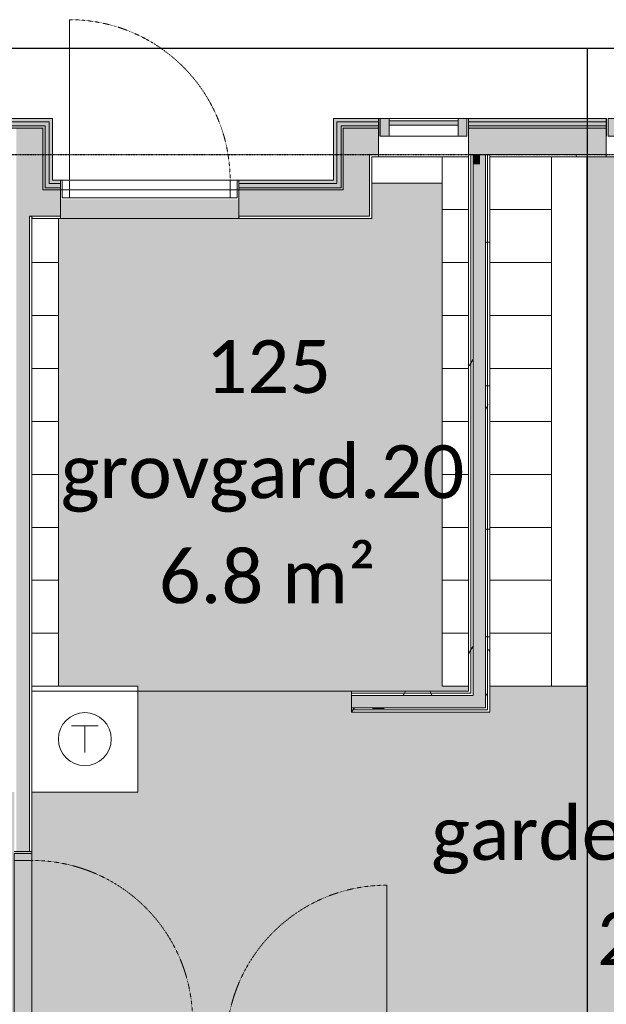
# Model space of a CAD drawing. Header units: millimetres. Extents: x -66110 to 16285, y -16697 to 38719.
# Tile 50 of 55: x -20081 to -16760, y 27585 to 33164. Entities that reach past the tile are written whole.
import ezdxf

# ---------------------------------------------------------------- set-up
doc = ezdxf.new("R2010")
doc.units = ezdxf.units.MM
for name, pattern in [('Dash 1mm', [2, 1, -1]), ('Grid Line', [5, 2, -1, 1, -1]), ('Overhead', [3.96875, 2.38125, -1.5875])]:
    doc.linetypes.add(name, pattern=pattern)
for name, color, linetype, lineweight in [('Curtain Panels', 7, 'Continuous', 9), ('Curtain Wall Mullions', 7, 'Continuous', 18), ('Doors', 7, 'Dash 1mm', 9), ('IfcAnnotation', 7, 'Continuous', 9), ('IfcCurtainWall', 7, 'Continuous', 9), ('IfcDoor', 7, 'Continuous', 9), ('IfcGrid', 7, 'Continuous', 9), ('IfcSlab', 7, 'Continuous', 9), ('IfcWall', 7, 'Continuous', 9), ('Not Exported', 7, 'Continuous', 9)]:
    doc.layers.add(name, color=color, linetype=linetype, lineweight=lineweight)
doc.layers.add('IfcFurniture', color=9, linetype='Continuous', lineweight=9, true_color=0x808080)
doc.styles.add('Calibri', font='calibri.ttf', dxfattribs={"height": 300})
pattern_1 = [(0, (0, 0), (812.8, 203.2), [67.056, -542.544, 67.056, -542.544, -3251.2]), (0, (0, 0), (812.8, 203.2), [-1219.2, 67.056, -1152.144, 67.056, -542.544, -1422.4]), (0, (0, 0), (812.8, 203.2), [-3048, 67.056, -339.344, 67.056, -948.944]), (120, (304.8, 101.6), (-582.3764, 602.3054), [67.056, -542.544, 67.056, -542.544, -3251.2]), (120, (304.8, 101.6), (-582.3764, 602.3054), [-1219.2, 67.056, -1152.144, 67.056, -542.544, -1422.4]), (120, (304.8, 101.6), (-582.3764, 602.3054), [-3048, 67.056, -339.344, 67.056, -948.944]), (240, (406.4, 508), (-230.4236, -805.5054), [67.056, -542.544, 67.056, -542.544, -3251.2]), (240, (406.4, 508), (-230.4236, -805.5054), [-1219.2, 67.056, -1152.144, 67.056, -542.544, -1422.4]), (240, (406.4, 508), (-230.4236, -805.5054), [-3048, 67.056, -339.344, 67.056, -948.944])]

# ---------------------------------------------------------------- blocks, each defined once
blk = doc.blocks.new('ARK_2119_70_0_rvt-1-plan 01 ny 200')
at = {"layer": 'IfcSlab'}
blk.add_line((-19850, 32254), (-18840, 32254), dxfattribs=at)
blk = doc.blocks.new('System Panel - Gf100-1568728-plan 01 ny 200')
at = {"layer": 'IfcCurtainWall', "true_color": 0x80ffff}
blk.add_hatch(color=131, dxfattribs=at).paths.add_polyline_path([(-195, -12.5), (-195, -37.5), (195, -37.5), (195, -12.5), (37.2, -12.5)])
at = {"layer": 'Curtain Panels'}
for p, q in [((-195, -12.5), (195, -12.5)), ((-195, -37.5), (-195, -12.5)), ((195, -37.5), (-195, -37.5)), ((195, -37.5), (195, -12.5))]:
    blk.add_line(p, q, dxfattribs=at)
blk = doc.blocks.new('Rectangular Mullion - 50x100 høyre-1566875-plan 01 ny 200')
at = {"layer": 'IfcCurtainWall'}
for p, q in [((-17599.6, 32604.1), (-17989.6, 32604.1)), ((-17989.6, 32504.1), (-17599.6, 32504.1))]:
    blk.add_line(p, q, dxfattribs=at)
blk = doc.blocks.new('Rectangular Mullion - 50x100 venstre-1568729-plan 01 ny 200')
at = {"layer": 'IfcCurtainWall', "lineweight": 18, "true_color": 0xa62f11}
blk.add_hatch(color=24, dxfattribs=at).paths.add_polyline_path([(-60, -50), (-60, 50), (-10, 50), (-10, -50)])
at = {"layer": 'Curtain Wall Mullions'}
for p, q in [((-60, 50), (-60, -50)), ((-60, 50), (-10, 50)), ((-10, -50), (-10, 50)), ((0, 50), (-1, 50)), ((-1, 50), (-1, -50)), ((0, -50), (0, 50)), ((-60, -50), (-10, -50)), ((0, -50), (-1, -50))]:
    blk.add_line(p, q, dxfattribs=at)
blk = doc.blocks.new('Rectangular Mullion - 50x100 høyre-1568730-plan 01 ny 200')
at = {"layer": 'IfcCurtainWall', "true_color": 0xa62f11}
h = blk.add_hatch(color=24, dxfattribs=at)
h.paths.add_polyline_path([(-60, -50), (-10, -50), (-10, 50), (-60, 50)])
h.paths.add_polyline_path([(-1, -50), (0, -50), (-1, 50)])
at = {"layer": 'Curtain Wall Mullions'}
for p, q in [((-60, 50), (-60, -50)), ((-60, 50), (-10, 50)), ((-10, -50), (-10, 50)), ((0, 50), (-1, 50)), ((-1, 50), (-1, -50)), ((0, -50), (0, 50)), ((-60, -50), (-10, -50)), ((0, -50), (-1, -50))]:
    blk.add_line(p, q, dxfattribs=at)
blk = doc.blocks.new('Dør Enkel - YD 10x21-1569000-plan 01 ny 200')
at = {"layer": 'Doors', "linetype": 'Continuous'}
for p, q in [((-455, -8.3), (-495, -8.3)), ((-495, -8.3), (-495, -108.3)), ((-455, -108.3), (-455, -8.3)), ((455, -108.3), (455, -8.3)), ((495, -8.3), (455, -8.3)), ((495, -108.3), (495, -8.3)), ((-495, -108.3), (-455, -108.3)), ((455, -108.3), (455, -1018.3)), ((455, -108.3), (495, -108.3))]:
    blk.add_line(p, q, dxfattribs=at)
at = {"layer": 'Doors'}
blk.add_arc((455, -108.3), 910, 180, 270, dxfattribs=at)
at = {"layer": 'IfcDoor'}
for p, q in [((-455, -8.3), (455, -8.3)), ((-455, -108.3), (455, -108.3))]:
    blk.add_line(p, q, dxfattribs=at)
blk = doc.blocks.new('Rectangular Mullion - 50x100 høyre-V38-plan 01 ny 200')
at = {"layer": 'IfcCurtainWall', "true_color": 0xa62f11}
h = blk.add_hatch(color=24, dxfattribs=at)
h.paths.add_polyline_path([(0, 50), (-1, 50), (0, -50)])
h.paths.add_polyline_path([(-10, 50), (-60, 50), (-60, -50), (-10, -50)])
at = {"layer": 'Curtain Wall Mullions'}
for p, q in [((-10, 50), (-60, 50)), ((-60, 50), (-60, -50)), ((-10, -50), (-10, 50)), ((0, 50), (-1, 50)), ((-1, 50), (-1, -50)), ((0, -50), (0, 50)), ((-60, -50), (-10, -50)), ((-1, -50), (0, -50))]:
    blk.add_line(p, q, dxfattribs=at)
blk = doc.blocks.new('Dør Enkel - D10x21-1891000-plan 01 ny 200')
at = {"layer": 'Doors', "linetype": 'Continuous'}
for p, q in [((455, 62.5), (455, 972.5)), ((-495, -37.5), (-495, 62.5)), ((-495, 62.5), (-455, 62.5)), ((-455, 62.5), (-455, -37.5)), ((455, 62.5), (455, -37.5)), ((455, 62.5), (495, 62.5)), ((495, 62.5), (495, -37.5)), ((-455, -37.5), (-495, -37.5)), ((495, -37.5), (455, -37.5))]:
    blk.add_line(p, q, dxfattribs=at)
at = {"layer": 'Doors'}
blk.add_arc((455, 62.5), 910, 90, 180, dxfattribs=at)
at = {"layer": 'IfcDoor'}
for p, q in [((-455, 62.5), (455, 62.5)), ((-455, -37.5), (455, -37.5))]:
    blk.add_line(p, q, dxfattribs=at)
blk = doc.blocks.new('_furniture_boks instance - _furniture_boks instance-V2-plan 01 ny 200')
at = {"layer": 'IfcFurniture'}
for p, q in [((150, 175), (-150, 175)), ((-150, 175), (-150, -175)), ((150, -175), (150, 175)), ((-150, -175), (150, -175))]:
    blk.add_line(p, q, dxfattribs=at)
blk = doc.blocks.new('_furniture_boks instance - _furniture_boks instance-1749339-plan 01 ny 200')
at = {"layer": 'IfcFurniture'}
for p, q in [((150, 75), (-150, 75)), ((-150, 75), (-150, -75)), ((150, -75), (150, 75)), ((-150, -75), (150, -75))]:
    blk.add_line(p, q, dxfattribs=at)
blk = doc.blocks.new('_furniture_boks instance - _furniture_boks instance-V50-plan 01 ny 200')
at = {"layer": 'IfcFurniture'}
for p, q in [((150, 75), (-150, 75)), ((-150, 75), (-150, -75)), ((-150, -75), (106.8, -75))]:
    blk.add_line(p, q, dxfattribs=at)
blk = doc.blocks.new('_furniture_boks instance - _furniture_boks instance-1893502-plan 01 ny 200')
at = {"layer": 'IfcFurniture'}
for p, q in [((199, 75), (-199, 75)), ((-199, 75), (-199, -75)), ((199, -75), (199, 75)), ((191.6, -75), (199, -75))]:
    blk.add_line(p, q, dxfattribs=at)
blk = doc.blocks.new('_furniture_boks instance - _furniture_boks instance-1894086-plan 01 ny 200')
at = {"layer": 'IfcFurniture'}
for p, q in [((125, 75), (-125, 75)), ((-125, 75), (-125, -75)), ((125, -75), (125, 75)), ((-125, -75), (125, -75))]:
    blk.add_line(p, q, dxfattribs=at)
blk = doc.blocks.new('_furniture_boks instance - _furniture_boks instance-V36-plan 01 ny 200')
at = {"layer": 'IfcFurniture'}
for p, q in [((150, 75), (-150, 75)), ((150, -75), (150, 75)), ((-150, -75), (150, -75))]:
    blk.add_line(p, q, dxfattribs=at)
blk = doc.blocks.new('_furniture_boks instance - _furniture_boks instance-1749317-plan 01 ny 200')
at = {"layer": 'IfcFurniture'}
for p, q in [((300, 300), (-300, 300)), ((-300, 300), (-300, -300)), ((300, -300), (300, 300)), ((-300, -300), (300, -300))]:
    blk.add_line(p, q, dxfattribs=at)
blk = doc.blocks.new('_furniture_boks instance - _furniture_boks instance-V51-plan 01 ny 200')
at = {"layer": 'IfcFurniture'}
for p, q in [((-1500, 100), (-1500, -100)), ((-1500, -100), (1500, -100))]:
    blk.add_line(p, q, dxfattribs=at)
blk = doc.blocks.new('Dør Enkel_Glassfelt - D10x21__Glassfelt-1556728-plan 01 ny 200')
at = {"layer": 'Doors', "color": 150, "linetype": 'Continuous', "true_color": 0x0080ff}
blk.add_line((455, 50), (455, 960), dxfattribs=at)
at = {"layer": 'Doors', "linetype": 'Continuous'}
for p, q in [((-495, -50), (-495, 50)), ((-495, 50), (-455, 50)), ((-455, 50), (-455, -50)), ((455, 50), (455, -50)), ((455, 50), (495, 50)), ((495, 50), (495, -50)), ((-455, -50), (-495, -50)), ((495, -50), (455, -50))]:
    blk.add_line(p, q, dxfattribs=at)
at = {"layer": 'Doors'}
blk.add_arc((455, 50), 910, 90, 180, dxfattribs=at)
at = {"layer": 'IfcDoor'}
for p, q in [((-455, 50), (455, 50)), ((-455, -50), (455, -50))]:
    blk.add_line(p, q, dxfattribs=at)
blk = doc.blocks.new('fast_innredning_tørk - fast_innredning_tørk-1326402-plan 01 ny 200')
at = {"layer": 'IfcAnnotation', "color": 8, "true_color": 0x808080}
for p, q in [((-300, 300), (300, 300)), ((-300, -300), (-300, 300)), ((300, 300), (300, -300)), ((-75, 75), (75, 75)), ((0, 75), (0, -75)), ((300, -300), (-300, -300))]:
    blk.add_line(p, q, dxfattribs=at)
blk.add_circle((0, 0), 150, dxfattribs=at)

msp = doc.modelspace()

# ---------------------------------------------------------------- hatches: boundary and pattern name
at = {"layer": 'IfcWall', "true_color": 0xa62f11}
h = msp.add_hatch(color=24, dxfattribs=at)
h.paths.add_polyline_path([(-20112.5, 32585.1), (-19915, 32585.1), (-19915, 32604.1), (-20336.7, 32604.1), (-20336.7, 32585.1)])
h.paths.add_polyline_path([(-24762, 32585.1), (-24633.2, 32585.1), (-24633.2, 32604.1), (-24785, 32604.1), (-24785, 32585.1)])
at = {"layer": 'IfcWall', "true_color": 0xf0f0f0}
h = msp.add_hatch(color=7, dxfattribs=at)
h.paths.add_polyline_path([(-20336.7, 32562.1), (-19938, 32562.1), (-19938, 32585.1), (-20336.7, 32585.1)])
h.paths.add_polyline_path([(-24633.2, 32562.1), (-24633.2, 32585.1), (-24762, 32585.1), (-24762, 32562.1), (-24750, 32562.1)])
for points in [[(-19915, 32212), (-19915, 32585.1), (-19938, 32585.1), (-19938, 32212)], [(-18262, 32212), (-18262, 32585.1), (-18285, 32585.1), (-18285, 32212)]]:
    msp.add_hatch(color=7, dxfattribs=at).paths.add_polyline_path(points)
at = {"layer": 'IfcWall', "true_color": 0xa62f11}
for points in [[(-19896, 32235), (-19896, 32604.1), (-19915, 32604.1), (-19915, 32235)], [(-18285, 32235), (-18285, 32604.1), (-18304, 32604.1), (-18304, 32235)]]:
    msp.add_hatch(color=24, dxfattribs=at).paths.add_polyline_path(points)
h = msp.add_hatch(color=24, dxfattribs=at)
h.paths.add_polyline_path([(-17475.2, 32585.1), (-16760, 32585.1), (-16760, 32604.1), (-17475.2, 32604.1)])
h.paths.add_polyline_path([(-18285, 32585.1), (-18080.1, 32585.1), (-18080.1, 32604.1), (-18285, 32604.1)])
h.paths.add_polyline_path([(-12546, 32585.1), (-12527, 32604.1), (-14850, 32604.1), (-14850, 32585.1), (-12682.1, 32585.1)])
at = {"layer": 'IfcWall', "true_color": 0xf0f0f0}
h = msp.add_hatch(color=7, dxfattribs=at)
h.paths.add_polyline_path([(-18250, 32562.1), (-18080.1, 32562.1), (-18080.1, 32585.1), (-18262, 32585.1), (-18262, 32562.1)])
h.paths.add_polyline_path([(-17475.2, 32562.1), (-16760, 32562.1), (-16760, 32585.1), (-17475.2, 32585.1)])
h.paths.add_polyline_path([(-12569, 32562.1), (-12542.1, 32562.1), (-12519.1, 32585.1), (-14850, 32585.1), (-14850, 32562.1), (-12682.1, 32562.1)])
at = {"layer": 'IfcWall', "true_color": 0xa62f11}
h = msp.add_hatch(color=24, dxfattribs=at)
h.paths.add_polyline_path([(-18080.1, 32585.1), (-18049.6, 32585.1), (-18049.6, 32604.1), (-18080.1, 32604.1)])
h.paths.add_polyline_path([(-17475.2, 32585.1), (-17475.2, 32604.1), (-17539.6, 32604.1), (-17539.6, 32585.1), (-17509.9, 32585.1)])
at = {"layer": 'IfcWall', "true_color": 0xf0f0f0}
h = msp.add_hatch(color=7, dxfattribs=at)
h.paths.add_polyline_path([(-17475.2, 32562.1), (-17475.2, 32585.1), (-17539.6, 32585.1), (-17539.6, 32562.1), (-17509.9, 32562.1)])
h.paths.add_polyline_path([(-18049.6, 32562.1), (-18049.6, 32585.1), (-18080.1, 32585.1), (-18080.1, 32562.1)])
at = {"layer": 'IfcWall', "true_color": 0x787878}
h = msp.add_hatch(color=8, dxfattribs=at)
h.paths.add_polyline_path([(-20100, 32550.1), (-19950, 32550.1), (-19950, 32562.1), (-20336.7, 32562.1), (-20336.7, 32550.1), (-20112.5, 32550.1)])
h.paths.add_polyline_path([(-24633.2, 32550.1), (-24633.2, 32562.1), (-24750, 32562.1), (-24750, 32550.1)])
at = {"layer": 'IfcWall', "true_color": 0xffffcd}
for points in [[(-19950, 32050), (-19950, 32550.1), (-20100, 32550.1), (-20100, 32050), (-20012.5, 32050)], [(-18100, 32050), (-18100, 32550.1), (-18250, 32550.1), (-18250, 32050)]]:
    msp.add_hatch(color=7, dxfattribs=at).paths.add_polyline_path(points)
at = {"layer": 'IfcWall', "true_color": 0x787878}
for points in [[(-19938, 32200), (-19938, 32562.1), (-19950, 32562.1), (-19950, 32200)], [(-18250, 32200), (-18250, 32562.1), (-18262, 32562.1), (-18262, 32200)]]:
    msp.add_hatch(color=8, dxfattribs=at).paths.add_polyline_path(points)
h = msp.add_hatch(color=8, dxfattribs=at)
h.paths.add_polyline_path([(-17475.2, 32550.1), (-16760, 32550.1), (-16760, 32562.1), (-17475.2, 32562.1)])
h.paths.add_polyline_path([(-18100, 32550.1), (-18080.1, 32550.1), (-18080.1, 32562.1), (-18250, 32562.1), (-18250, 32550.1), (-18153.6, 32550.1)])
h.paths.add_polyline_path([(-12542.1, 32550.1), (-12521.6, 32550.1), (-12509.6, 32562.1), (-14850, 32562.1), (-14850, 32550.1), (-12546, 32550.1)])
at = {"layer": 'IfcWall', "true_color": 0xffffcd}
h = msp.add_hatch(color=7, dxfattribs=at)
h.paths.add_polyline_path([(-18080.1, 32400.1), (-18080.1, 32550.1), (-18100, 32550.1), (-18100, 32400.1), (-18087.5, 32400.1)])
h.paths.add_polyline_path([(-12731, 32400.1), (-12654.6, 32400.1), (-12504.6, 32550.1), (-14850, 32550.1), (-14850, 32400.1), (-12743.5, 32400.1)])
h.paths.add_polyline_path([(-17419.6, 32400.1), (-16760, 32400.1), (-16760, 32550.1), (-17475.2, 32550.1), (-17475.2, 32400.1), (-17432.1, 32400.1)])
at = {"layer": 'IfcWall', "true_color": 0x787878}
h = msp.add_hatch(color=8, dxfattribs=at)
h.paths.add_polyline_path([(-17539.6, 32550.1), (-17475.2, 32550.1), (-17475.2, 32562.1), (-17539.6, 32562.1)])
h.paths.add_polyline_path([(-18080.1, 32550.1), (-18049.6, 32550.1), (-18049.6, 32562.1), (-18080.1, 32562.1)])
at = {"layer": 'IfcWall', "true_color": 0xffffcd}
h = msp.add_hatch(color=7, dxfattribs=at)
h.paths.add_polyline_path([(-18049.6, 32400.1), (-18049.6, 32550.1), (-18080.1, 32550.1), (-18080.1, 32400.1)])
h.paths.add_polyline_path([(-17475.2, 32400.1), (-17475.2, 32550.1), (-17539.6, 32550.1), (-17539.6, 32400.1), (-17509.9, 32400.1)])
at = {"layer": 'IfcWall', "true_color": 0x787878}
h = msp.add_hatch(dxfattribs=at)
h.set_pattern_fill('FP_1', color=8, style=0, pattern_type=2)
h.set_pattern_definition(pattern_1)
h.paths.add_polyline_path([(-18087.5, 32037.5), (-18087.5, 32400.1), (-18100, 32400.1), (-18100, 32037.5)])
h = msp.add_hatch(dxfattribs=at)
h.set_pattern_fill('FP_1', color=8, style=0, pattern_type=2)
h.set_pattern_definition(pattern_1)
h.paths.add_polyline_path([(-14000, 32387.6), (-14000, 32400.1), (-14850, 32400.1), (-14850, 32387.6), (-14350, 32387.6)])
h.paths.add_polyline_path([(-12455, 32387.6), (-12442.5, 32400.1), (-13850, 32400.1), (-13850, 32387.6), (-12654.6, 32387.6)])
h.paths.add_polyline_path([(-16760, 32387.6), (-16760, 32400.1), (-17419.6, 32400.1), (-17419.6, 32387.6), (-17069.6, 32387.6)])
h.paths.add_polyline_path([(-18087.5, 32387.6), (-18080.1, 32387.6), (-18080.1, 32400.1), (-18087.5, 32400.1)])
h = msp.add_hatch(dxfattribs=at)
h.set_pattern_fill('FP_1', color=8, style=0, pattern_type=2)
h.set_pattern_definition(pattern_1)
h.paths.add_polyline_path([(-18080.1, 32400.1), (-18080.1, 32387.6), (-18049.6, 32387.6), (-18049.6, 32400.1)])
h = msp.add_hatch(dxfattribs=at)
h.set_pattern_fill('FP_1', color=8, style=0, pattern_type=2)
h.set_pattern_definition(pattern_1)
h.paths.add_polyline_path([(-17527.1, 32344.4), (-17527.1, 32400.1), (-17539.6, 32400.1), (-17539.6, 32344.4)])
h = msp.add_hatch(dxfattribs=at)
h.set_pattern_fill('FP_1', color=8, style=0, pattern_type=2)
h.set_pattern_definition(pattern_1)
h.paths.add_polyline_path([(-17514.6, 32344.4), (-17514.6, 32400.1), (-17527.1, 32400.1), (-17527.1, 32344.4)])
at = {"layer": 'IfcWall', "lineweight": 5, "true_color": 0xffffcd}
for points in [[(-17514.6, 29265.1), (-17444.6, 29265.1), (-17444.6, 32400.1), (-17475.2, 32400.1), (-17475.2, 32344.4), (-17514.6, 32344.4), (-17514.6, 29283.8)], [(-17514.6, 32344.4), (-17475.2, 32344.4), (-17475.2, 32400.1), (-17514.6, 32400.1), (-17514.6, 32387.6)], [(-17539.6, 29265.1), (-17514.6, 29265.1), (-17514.6, 29335.1), (-18202.5, 29335.1), (-18202.5, 29265.1)]]:
    msp.add_hatch(color=7, dxfattribs=at).paths.add_polyline_path(points)
at = {"layer": 'IfcWall', "true_color": 0x787878}
h = msp.add_hatch(dxfattribs=at)
h.set_pattern_fill('FP_1', color=8, style=0, pattern_type=2)
h.set_pattern_definition(pattern_1)
h.paths.add_polyline_path([(-17432.1, 29252.6), (-17432.1, 32400.1), (-17444.6, 32400.1), (-17444.6, 29252.6)])
h = msp.add_hatch(dxfattribs=at)
h.set_pattern_fill('FP_1', color=8, style=0, pattern_type=2)
h.set_pattern_definition(pattern_1)
h.paths.add_polyline_path([(-17419.6, 29240.1), (-17419.6, 32400.1), (-17432.1, 32400.1), (-17432.1, 29240.1)])
h = msp.add_hatch(dxfattribs=at)
h.set_pattern_fill('FP_1', color=8, style=0, pattern_type=2)
h.set_pattern_definition(pattern_1)
h.paths.add_polyline_path([(-17539.6, 29347.6), (-17527.1, 29347.6), (-17527.1, 32344.4), (-17539.6, 32344.4), (-17539.6, 29360.1)])
h = msp.add_hatch(dxfattribs=at)
h.set_pattern_fill('FP_1', color=8, style=0, pattern_type=2)
h.set_pattern_definition(pattern_1)
h.paths.add_polyline_path([(-17514.6, 29335.1), (-17514.6, 32344.4), (-17527.1, 32344.4), (-17527.1, 29335.1)])
at = {"layer": 'IfcWall', "true_color": 0xa62f11}
h = msp.add_hatch(color=24, dxfattribs=at)
h.paths.add_polyline_path([(-19850, 32235), (-19850, 32254), (-19896, 32254), (-19896, 32235)])
h.paths.add_polyline_path([(-18304, 32235), (-18304, 32254), (-18840, 32254), (-18840, 32235), (-18475.5, 32235)])
at = {"layer": 'IfcWall', "true_color": 0xffffcd}
h = msp.add_hatch(color=7, dxfattribs=at)
h.paths.add_polyline_path([(-19938, 32050), (-19850, 32050), (-19850, 32200), (-19950, 32200), (-19950, 32050)])
h.paths.add_polyline_path([(-18250, 32050), (-18250, 32200), (-18840, 32200), (-18840, 32050), (-18262, 32050)])
at = {"layer": 'IfcWall', "true_color": 0x787878}
h = msp.add_hatch(color=8, dxfattribs=at)
h.paths.add_polyline_path([(-18262, 32200), (-18262, 32212), (-18840, 32212), (-18840, 32200), (-18285, 32200)])
h.paths.add_polyline_path([(-19850, 32200), (-19850, 32212), (-19938, 32212), (-19938, 32200), (-19896, 32200)])
at = {"layer": 'IfcWall', "true_color": 0xf0f0f0}
h = msp.add_hatch(color=7, dxfattribs=at)
h.paths.add_polyline_path([(-18840, 32212), (-18285, 32212), (-18285, 32235), (-18840, 32235)])
h.paths.add_polyline_path([(-19850, 32212), (-19850, 32235), (-19915, 32235), (-19915, 32212), (-19896, 32212)])
at = {"layer": 'IfcWall', "true_color": 0xffffcd}
h = msp.add_hatch(color=7, dxfattribs=at)
h.paths.add_polyline_path([(-20084.8, 24825), (-20025, 24825), (-20025, 25890), (-20100, 25890), (-20100, 24825)])
h.paths.add_polyline_path([(-20100, 26900), (-20025, 26900), (-20025, 27440), (-20100, 27440), (-20100, 27225)])
h.paths.add_polyline_path([(-20025, 28450), (-20025, 32050), (-20100, 32050), (-20100, 28450)])
at = {"layer": 'IfcWall', "true_color": 0x787878}
h = msp.add_hatch(dxfattribs=at)
h.set_pattern_fill('FP_1', color=8, style=0, pattern_type=2)
h.set_pattern_definition(pattern_1)
h.paths.add_polyline_path([(-20012.5, 24850), (-20012.5, 25890), (-20025, 25890), (-20025, 24850), (-20017.5, 24850)])
h.paths.add_polyline_path([(-20012.5, 26900), (-20012.5, 27237.5), (-20025, 27237.5), (-20025, 26900)])
h.paths.add_polyline_path([(-20025, 27337.5), (-20012.5, 27337.5), (-20012.5, 27440), (-20025, 27440), (-20025, 27350)])
h.paths.add_polyline_path([(-20012.5, 28450), (-20012.5, 32050), (-20025, 32050), (-20025, 28450)])
h = msp.add_hatch(dxfattribs=at)
h.set_pattern_fill('FP_1', color=8, style=0, pattern_type=2)
h.set_pattern_definition(pattern_1)
h.paths.add_polyline_path([(-20012.5, 32037.5), (-19850, 32037.5), (-19850, 32050), (-20012.5, 32050)])
h.paths.add_polyline_path([(-18304, 32037.5), (-18100, 32037.5), (-18100, 32050), (-18840, 32050), (-18840, 32037.5), (-18475.5, 32037.5)])
h = msp.add_hatch(dxfattribs=at)
h.set_pattern_fill('FP_1', color=8, style=0, pattern_type=2)
h.set_pattern_definition(pattern_1)
h.paths.add_polyline_path([(-18202.5, 29360.1), (-18202.5, 29347.6), (-17539.6, 29347.6), (-17539.6, 29360.1)])
h = msp.add_hatch(dxfattribs=at)
h.set_pattern_fill('FP_1', color=8, style=0, pattern_type=2)
h.set_pattern_definition(pattern_1)
h.paths.add_polyline_path([(-17527.1, 29335.1), (-17527.1, 29347.6), (-18202.5, 29347.6), (-18202.5, 29335.1), (-17539.6, 29335.1)])
h = msp.add_hatch(dxfattribs=at)
h.set_pattern_fill('FP_1', color=8, style=0, pattern_type=2)
h.set_pattern_definition(pattern_1)
h.paths.add_polyline_path([(-17539.6, 29252.6), (-17444.6, 29252.6), (-17444.6, 29265.1), (-18202.5, 29265.1), (-18202.5, 29252.6)])
h = msp.add_hatch(dxfattribs=at)
h.set_pattern_fill('FP_1', color=8, style=0, pattern_type=2)
h.set_pattern_definition(pattern_1)
h.paths.add_polyline_path([(-17444.6, 29240.1), (-17432.1, 29240.1), (-17432.1, 29252.6), (-18202.5, 29252.6), (-18202.5, 29240.1), (-17539.6, 29240.1)])
at = {"layer": 'Not Exported', "true_color": 0xdee9dc}
h = msp.add_hatch(color=254, dxfattribs=at)
h.paths.add_polyline_path([(-21050.3, 24775), (-20212.5, 24775), (-20212.5, 24850), (-20112.5, 24850), (-20112.5, 27440), (-20062.5, 27440), (-20062.5, 28450), (-20112.5, 28450), (-20112.5, 28787.6), (-20712.5, 28787.6), (-20712.5, 32387.6), (-24587.5, 32387.6), (-24587.5, 28160), (-24695.8, 28160), (-24695.8, 27150), (-24587.5, 27150), (-24587.5, 24850), (-21222.5, 24850), (-21222.5, 24775)])
h.paths.add_polyline_path([(-23128.7, 25500.9), (-23174, 25506.9), (-23216.2, 25524.3), (-23252.4, 25552.2), (-23280.3, 25588.4), (-23297.7, 25630.6), (-23303.7, 25675.9), (-23297.7, 25721.2), (-23285.8, 25750), (-23451.6, 25750), (-23439.7, 25721.2), (-23433.7, 25675.9), (-23439.7, 25630.6), (-23457.1, 25588.4), (-23485, 25552.2), (-23521.2, 25524.3), (-23563.4, 25506.9), (-23608.7, 25500.9), (-23654, 25506.9), (-23696.2, 25524.3), (-23732.4, 25552.2), (-23760.3, 25588.4), (-23777.7, 25630.6), (-23783.7, 25675.9), (-23777.7, 25721.2), (-23765.8, 25750), (-23978, 25750), (-23978, 25962.2), (-24006.8, 25950.3), (-24052.1, 25944.3), (-24097.4, 25950.3), (-24139.6, 25967.7), (-24175.8, 25995.6), (-24203.7, 26031.8), (-24221.1, 26074), (-24227.1, 26119.3), (-24221.1, 26164.6), (-24203.7, 26206.8), (-24175.8, 26243), (-24139.6, 26270.9), (-24097.4, 26288.3), (-24052.1, 26294.3), (-24006.8, 26288.3), (-23978, 26276.4), (-23978, 26442.2), (-24006.8, 26430.3), (-24052.1, 26424.3), (-24097.4, 26430.3), (-24139.6, 26447.7), (-24175.8, 26475.6), (-24203.7, 26511.8), (-24221.1, 26554), (-24227.1, 26599.3), (-24221.1, 26644.6), (-24203.7, 26686.8), (-24175.8, 26723), (-24139.6, 26750.9), (-24097.4, 26768.3), (-24052.1, 26774.3), (-24006.8, 26768.3), (-23978, 26756.4), (-23978, 26950), (-23744.4, 26950), (-23756.3, 26978.8), (-23762.3, 27024.1), (-23756.3, 27069.4), (-23738.9, 27111.6), (-23711, 27147.8), (-23671.4, 27177), (-23625.2, 27194.1), (-23587.3, 27199.1), (-23542, 27193.1), (-23499.8, 27175.7), (-23463.6, 27147.8), (-23435.7, 27111.6), (-23418.3, 27069.4), (-23412.3, 27024.1), (-23418.3, 26978.8), (-23430.2, 26950), (-23264.4, 26950), (-23276.3, 26978.8), (-23282.3, 27024.1), (-23276.3, 27069.4), (-23258.9, 27111.6), (-23231, 27147.8), (-23194.8, 27175.7), (-23152.6, 27193.1), (-23107.3, 27199.1), (-23062, 27193.1), (-23019.8, 27175.7), (-22981.5, 27145.1), (-22955.7, 27111.6), (-22938.3, 27069.4), (-22932.3, 27024.1), (-22938.3, 26978.8), (-22950.2, 26950), (-22778, 26950), (-22778, 26737.8), (-22749.2, 26749.7), (-22703.9, 26755.7), (-22658.6, 26749.7), (-22616.4, 26732.3), (-22580.2, 26704.4), (-22552.3, 26668.2), (-22534.9, 26626), (-22528.9, 26580.7), (-22534.9, 26535.4), (-22552.3, 26493.2), (-22580.2, 26457), (-22616.4, 26429.1), (-22658.6, 26411.7), (-22703.9, 26405.7), (-22749.2, 26411.7), (-22778, 26423.6), (-22778, 26257.8), (-22749.2, 26269.7), (-22703.9, 26275.7), (-22658.6, 26269.7), (-22616.4, 26252.3), (-22580.2, 26224.4), (-22552.3, 26188.2), (-22534.9, 26146), (-22528.9, 26100.7), (-22534.9, 26055.4), (-22552.3, 26013.2), (-22581.9, 25975.7), (-22616.4, 25949.1), (-22658.6, 25931.7), (-22703.9, 25925.7), (-22749.2, 25931.7), (-22778, 25943.6), (-22778, 25750), (-22971.6, 25750), (-22959.7, 25721.2), (-22953.7, 25675.9), (-22959.7, 25630.6), (-22977.1, 25588.4), (-23005, 25552.2), (-23041.2, 25524.3), (-23083.4, 25506.9)])
h.paths.add_polyline_path([(-23128.7, 27940.3), (-23174, 27946.2), (-23216.2, 27963.7), (-23252.4, 27991.5), (-23280.3, 28027.8), (-23297.7, 28070), (-23303.7, 28115.3), (-23297.7, 28160.5), (-23285.8, 28189.4), (-23451.6, 28189.4), (-23439.7, 28160.5), (-23433.7, 28115.3), (-23439.7, 28070), (-23457.1, 28027.8), (-23485, 27991.5), (-23521.2, 27963.7), (-23563.4, 27946.2), (-23608.7, 27940.3), (-23654, 27946.2), (-23696.2, 27963.7), (-23732.4, 27991.5), (-23760.3, 28027.8), (-23777.7, 28070), (-23783.7, 28115.3), (-23777.7, 28160.5), (-23765.8, 28189.4), (-23978, 28189.4), (-23978, 28401.5), (-24006.8, 28389.6), (-24052.1, 28383.6), (-24097.4, 28389.6), (-24139.6, 28407.1), (-24175.8, 28434.9), (-24203.7, 28471.1), (-24221.1, 28513.4), (-24227.1, 28558.6), (-24221.1, 28603.9), (-24203.7, 28646.1), (-24175.8, 28682.4), (-24139.6, 28710.2), (-24097.4, 28727.7), (-24052.1, 28733.6), (-24006.8, 28727.7), (-23978, 28715.8), (-23978, 28881.5), (-24006.8, 28869.6), (-24052.1, 28863.6), (-24097.4, 28869.6), (-24139.6, 28887.1), (-24175.8, 28914.9), (-24203.7, 28951.1), (-24221.1, 28993.4), (-24227.1, 29038.6), (-24221.1, 29083.9), (-24203.7, 29126.1), (-24175.8, 29162.4), (-24139.6, 29190.2), (-24097.4, 29207.7), (-24052.1, 29213.6), (-24006.8, 29207.7), (-23978, 29195.8), (-23978, 29389.4), (-23744.4, 29389.4), (-23756.3, 29418.2), (-23762.3, 29463.4), (-23756.3, 29508.7), (-23738.9, 29550.9), (-23711, 29587.2), (-23674.8, 29615), (-23625.2, 29633.5), (-23587.3, 29638.4), (-23542, 29632.5), (-23499.8, 29615), (-23463.6, 29587.2), (-23435.7, 29550.9), (-23418.3, 29508.7), (-23412.3, 29463.4), (-23418.3, 29418.2), (-23430.2, 29389.4), (-23264.4, 29389.4), (-23276.3, 29418.2), (-23282.3, 29463.4), (-23276.3, 29508.7), (-23258.9, 29550.9), (-23231, 29587.2), (-23194.8, 29615), (-23152.6, 29632.5), (-23107.3, 29638.4), (-23062, 29632.5), (-23019.8, 29615), (-22983.6, 29587.2), (-22955.7, 29550.9), (-22938.3, 29508.7), (-22932.3, 29463.4), (-22938.3, 29418.2), (-22950.2, 29389.4), (-22778, 29389.4), (-22778, 29177.2), (-22749.2, 29189.1), (-22703.9, 29195.1), (-22658.6, 29189.1), (-22616.4, 29171.6), (-22580.2, 29143.8), (-22552.3, 29107.6), (-22534.9, 29065.3), (-22528.9, 29020.1), (-22534.9, 28974.8), (-22552.3, 28932.6), (-22580.2, 28896.3), (-22616.4, 28868.5), (-22658.6, 28851), (-22703.9, 28845.1), (-22749.2, 28851), (-22778, 28862.9), (-22778, 28697.2), (-22749.2, 28709.1), (-22703.9, 28715.1), (-22658.6, 28709.1), (-22616.4, 28691.6), (-22580.2, 28663.8), (-22552.3, 28627.6), (-22534.9, 28585.3), (-22528.9, 28540.1), (-22534.9, 28494.8), (-22552.3, 28452.6), (-22580.2, 28416.3), (-22616.4, 28388.5), (-22658.6, 28371), (-22703.9, 28365.1), (-22749.2, 28371), (-22778, 28382.9), (-22778, 28189.4), (-22971.6, 28189.4), (-22959.7, 28160.5), (-22953.7, 28115.3), (-22959.7, 28070), (-22981.5, 28022.1), (-23005, 27991.5), (-23041.2, 27963.7), (-23083.4, 27946.2)])
at = {"layer": 'Not Exported', "true_color": 0xedfae6}
msp.add_hatch(color=7, dxfattribs=at).paths.add_polyline_path([(-14000, 24775), (-14000, 24850), (-13950, 24850), (-13950, 25700), (-13900, 25700), (-13900, 26710), (-13950, 26710.6), (-13950, 27450), (-13900, 27450), (-13900, 28460), (-13950, 28460), (-13950, 28750), (-14000, 28750), (-14000, 29387.6), (-14550, 29387.6), (-14550, 32387.6), (-16869.6, 32387.6), (-16869.6, 29387.6), (-17419.6, 29387.6), (-17419.6, 29240.1), (-18202.5, 29240.1), (-18202.5, 29360.1), (-19412.5, 29360.1), (-19412.5, 28787.6), (-20012.5, 28787.6), (-20012.5, 28450), (-20062.5, 28450), (-20062.5, 27440), (-20012.5, 27440), (-20012.5, 27350), (-18962.5, 27350), (-18962.5, 27287.5), (-17952.5, 27287.5), (-17952.5, 27350), (-17689.6, 27350), (-17689.6, 27500), (-15889.6, 27500), (-15889.6, 27350), (-15600, 27350), (-15600, 27175), (-15650, 27175), (-15650, 26365), (-15600, 26365), (-15600, 24850), (-15010, 24850), (-15010, 24775), (-14613.2, 24775)])
at = {"layer": 'Not Exported', "true_color": 0xe6f3fa}
msp.add_hatch(color=7, dxfattribs=at).paths.add_polyline_path([(-18475.5, 29360.1), (-17539.6, 29360.1), (-17539.6, 29387.6), (-17689.6, 29387.6), (-17689.6, 32237.6), (-18087.5, 32237.6), (-18087.5, 32037.5), (-18840, 32037.5), (-18840, 32145.7), (-19850, 32145.7), (-19850, 32037.5), (-19862.5, 32037.5), (-19860.3, 29387.6), (-19412.5, 29387.6), (-19412.5, 29360.1), (-18500, 29360.1)])

# ---------------------------------------------------------------- linework, layer by layer
at = {"layer": 'IfcAnnotation', "linetype": 'Overhead', "lineweight": 25}
for p, q in [((-12131.1, 33000), (-25600, 33000)), ((-16868.3, 33000), (-16868.3, 21754)), ((-16868.3, 33000), (-16868.3, 21804.1))]:
    msp.add_line(p, q, dxfattribs=at)
at = {"layer": 'IfcGrid', "color": 9, "linetype": 'Grid Line', "lineweight": 25, "true_color": 0xc0c0c0}
msp.add_line((-55874.3, 32400.1), (4529.7, 32400.1), dxfattribs=at)
at = {"layer": 'IfcSlab'}
msp.add_line((-18840, 32200), (-19850, 32200), dxfattribs=at)
at = {"layer": 'IfcWall', "lineweight": 18}
for p, q in [((-19896, 32604.1), (-20350, 32604.1)), ((-19896, 32254), (-19896, 32604.1)), ((-18049.6, 32604.1), (-18304, 32604.1)), ((-18304, 32604.1), (-18304, 32254)), ((-18049.6, 32387.6), (-18049.6, 32604.1)), ((-16760, 32604.1), (-17539.6, 32604.1)), ((-17539.6, 32344.4), (-17539.6, 32604.1)), ((-16760, 32387.6), (-16760, 32604.1)), ((-18049.6, 32387.6), (-18080.1, 32387.6)), ((-16760, 32387.6), (-17069.6, 32387.6)), ((-19850, 32254), (-19896, 32254)), ((-19850, 32037.5), (-19850, 32254)), ((-18304, 32254), (-18840, 32254)), ((-18840, 32254), (-18840, 32037.5)), ((-18087.5, 32037.5), (-18087.5, 32237.6)), ((-19862.5, 32037.5), (-19850, 32037.5)), ((-18840, 32037.5), (-18087.5, 32037.5)), ((-17539.6, 29360.1), (-18202.5, 29360.1)), ((-18202.5, 29360.1), (-18202.5, 29240.1)), ((-17539.6, 29360.1), (-17539.6, 29387.6)), ((-17419.6, 29387.6), (-17419.6, 29240.1)), ((-18202.5, 29240.1), (-17419.6, 29240.1)), ((-20012.5, 28450), (-20012.5, 28787.6)), ((-20112.5, 28450), (-20012.5, 28450))]:
    msp.add_line(p, q, dxfattribs=at)
at = {"layer": 'IfcWall'}
for p, q in [((-19915, 32585.1), (-20350, 32585.1)), ((-19915, 32235), (-19915, 32585.1)), ((-18285, 32585.1), (-18285, 32235)), ((-18285, 32585.1), (-18049.6, 32585.1)), ((-18048.6, 32604.1), (-18039.6, 32604.1)), ((-17549.6, 32604.1), (-17540.6, 32604.1)), ((-16760, 32585.1), (-17539.6, 32585.1)), ((-19938, 32562.1), (-20350, 32562.1)), ((-19950, 32550.1), (-20350, 32550.1)), ((-19950, 32200), (-19950, 32550.1)), ((-19938, 32212), (-19938, 32562.1)), ((-18262, 32562.1), (-18262, 32212)), ((-18262, 32562.1), (-18049.6, 32562.1)), ((-18250, 32550.1), (-18250, 32200)), ((-18250, 32550.1), (-18049.6, 32550.1)), ((-16760, 32562.1), (-17539.6, 32562.1)), ((-16760, 32550.1), (-17539.6, 32550.1)), ((-18100, 32400.1), (-18100, 32050)), ((-18049.6, 32400.1), (-18100, 32400.1)), ((-17539.6, 32387.6), (-18049.6, 32387.6)), ((-17514.6, 32400.1), (-17539.6, 32400.1)), ((-17527.1, 29347.6), (-17527.1, 32400.1)), ((-17514.6, 29335.1), (-17514.6, 32400.1)), ((-16760, 32400.1), (-17444.6, 32400.1)), ((-17444.6, 29265.1), (-17444.6, 32400.1)), ((-17432.1, 29252.6), (-17432.1, 32400.1)), ((-17419.6, 32400.1), (-17419.6, 32387.6)), ((-19850, 32200), (-19950, 32200)), ((-19850, 32212), (-19938, 32212)), ((-19850, 32235), (-19915, 32235)), ((-18285, 32235), (-18840, 32235)), ((-18262, 32212), (-18840, 32212)), ((-18250, 32200), (-18840, 32200)), ((-19850, 32050), (-20025, 32050)), ((-20025, 28450), (-20025, 32050)), ((-20012.5, 32050), (-20012.5, 32037.5)), ((-18100, 32050), (-18840, 32050)), ((-18202.5, 29347.6), (-17527.1, 29347.6)), ((-18202.5, 29335.1), (-17514.6, 29335.1)), ((-18202.5, 29265.1), (-17444.6, 29265.1)), ((-18202.5, 29252.6), (-17432.1, 29252.6))]:
    msp.add_line(p, q, dxfattribs=at)
at = {"layer": 'Not Exported', "flags": 128}
for points in [[(-14000, 32387.6), (-17419.6, 32387.6), (-17419.6, 29360.1), (-17419.6, 29240.1), (-18202.5, 29240.1), (-18202.5, 29360.1), (-20012.5, 29360.1), (-20012.5, 27350), (-18500, 27350), (-18450, 27350), (-17043.8, 27350), (-15600, 27350), (-15600, 25910), (-15600, 24850), (-13950, 24850), (-13950, 25350), (-13950, 27337.5), (-13950, 28750), (-14000, 28750)], [(-18087.5, 32037.5), (-20012.5, 32037.5), (-20012.5, 29360.1), (-18202.5, 29360.1), (-17539.6, 29360.1), (-17539.6, 32387.6), (-18087.5, 32387.6)]]:
    msp.add_lwpolyline(points, close=True, dxfattribs=at)

# ---------------------------------------------------------------- block references
at = {"lineweight": 5}
msp.add_blockref('ARK_2119_70_0_rvt-1-plan 01 ny 200', (0, 0), dxfattribs=at)
at = {"layer": 'Curtain Panels', "rotation": 180}
msp.add_blockref('System Panel - Gf100-1568728-plan 01 ny 200', (-17794.6, 32554.1), dxfattribs=at)
at = {"layer": 'Curtain Wall Mullions', "extrusion": (0, 0, -1)}
msp.add_blockref('Rectangular Mullion - 50x100 venstre-1568729-plan 01 ny 200', (18049.6, 32554.1), dxfattribs=at)
at = {"layer": 'IfcAnnotation', "color": 8, "true_color": 0x808080}
msp.add_blockref('fast_innredning_tørk - fast_innredning_tørk-1326402-plan 01 ny 200', (-19712.5, 29087.6), dxfattribs=at)
at = {"layer": 'IfcCurtainWall'}
for name, p in [('Rectangular Mullion - 50x100 høyre-1566875-plan 01 ny 200', (0, 0)), ('Rectangular Mullion - 50x100 høyre-1568730-plan 01 ny 200', (-17539.6, 32554.1))]:
    msp.add_blockref(name, p, dxfattribs=at)
at = {"layer": 'IfcCurtainWall', "rotation": 180}
msp.add_blockref('Rectangular Mullion - 50x100 høyre-V38-plan 01 ny 200', (-16760, 32554.1), dxfattribs=at)
at = {"layer": 'IfcDoor'}
for name, p, rotation in [('Dør Enkel - YD 10x21-1569000-plan 01 ny 200', (-19345, 32145.7), 180), ('Dør Enkel_Glassfelt - D10x21__Glassfelt-1556728-plan 01 ny 200', (-20062.5, 27945), 269.9999999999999)]:
    msp.add_blockref(name, p, dxfattribs=dict(at, rotation=rotation))
msp.add_blockref('Dør Enkel - D10x21-1891000-plan 01 ny 200', (-18457.5, 27287.5), dxfattribs=at)
at = {"layer": 'IfcFurniture'}
for name, p, rotation in [('_furniture_boks instance - _furniture_boks instance-1893502-plan 01 ny 200', (-17888.5, 32312.6), 180), ('_furniture_boks instance - _furniture_boks instance-V50-plan 01 ny 200', (-17614.6, 32237.6), 89.99999999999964), ('_furniture_boks instance - _furniture_boks instance-V2-plan 01 ny 200', (-17244.6, 32237.6), 269.9999999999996), ('_furniture_boks instance - _furniture_boks instance-V51-plan 01 ny 200', (-16969.6, 30887.6), 89.99999999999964), ('_furniture_boks instance - _furniture_boks instance-1749339-plan 01 ny 200', (-17614.6, 31937.6), 89.99999999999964), ('_furniture_boks instance - _furniture_boks instance-V2-plan 01 ny 200', (-17244.6, 31937.6), 269.9999999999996), ('_furniture_boks instance - _furniture_boks instance-1894086-plan 01 ny 200', (-19937.5, 31912.5), 89.99999999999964), ('_furniture_boks instance - _furniture_boks instance-1749339-plan 01 ny 200', (-19937.5, 31637.6), 89.99999999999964), ('_furniture_boks instance - _furniture_boks instance-1749339-plan 01 ny 200', (-17614.6, 31637.6), 89.99999999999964), ('_furniture_boks instance - _furniture_boks instance-V2-plan 01 ny 200', (-17244.6, 31637.6), 269.9999999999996), ('_furniture_boks instance - _furniture_boks instance-1749339-plan 01 ny 200', (-19937.5, 31337.6), 89.99999999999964), ('_furniture_boks instance - _furniture_boks instance-1749339-plan 01 ny 200', (-17614.6, 31337.6), 89.99999999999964), ('_furniture_boks instance - _furniture_boks instance-V2-plan 01 ny 200', (-17244.6, 31337.6), 269.9999999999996), ('_furniture_boks instance - _furniture_boks instance-1749339-plan 01 ny 200', (-19937.5, 31037.6), 89.99999999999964), ('_furniture_boks instance - _furniture_boks instance-1749339-plan 01 ny 200', (-17614.6, 31037.6), 89.99999999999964), ('_furniture_boks instance - _furniture_boks instance-V2-plan 01 ny 200', (-17244.6, 31037.6), 269.9999999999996), ('_furniture_boks instance - _furniture_boks instance-1749339-plan 01 ny 200', (-19937.5, 30737.6), 89.99999999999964), ('_furniture_boks instance - _furniture_boks instance-1749339-plan 01 ny 200', (-17614.6, 30737.6), 89.99999999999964), ('_furniture_boks instance - _furniture_boks instance-V2-plan 01 ny 200', (-17244.6, 30737.6), 269.9999999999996), ('_furniture_boks instance - _furniture_boks instance-1749339-plan 01 ny 200', (-19937.5, 30437.6), 89.99999999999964), ('_furniture_boks instance - _furniture_boks instance-1749339-plan 01 ny 200', (-17614.6, 30437.6), 89.99999999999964), ('_furniture_boks instance - _furniture_boks instance-V2-plan 01 ny 200', (-17244.6, 30437.6), 269.9999999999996), ('_furniture_boks instance - _furniture_boks instance-1749339-plan 01 ny 200', (-19937.5, 30137.6), 89.99999999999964), ('_furniture_boks instance - _furniture_boks instance-1749339-plan 01 ny 200', (-17614.6, 30137.6), 89.99999999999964), ('_furniture_boks instance - _furniture_boks instance-V2-plan 01 ny 200', (-17244.6, 30137.6), 269.9999999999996), ('_furniture_boks instance - _furniture_boks instance-1749339-plan 01 ny 200', (-19937.5, 29837.6), 89.99999999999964), ('_furniture_boks instance - _furniture_boks instance-1749339-plan 01 ny 200', (-17614.6, 29837.6), 89.99999999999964), ('_furniture_boks instance - _furniture_boks instance-V2-plan 01 ny 200', (-17244.6, 29837.6), 269.9999999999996), ('_furniture_boks instance - _furniture_boks instance-V36-plan 01 ny 200', (-19937.5, 29537.6), 89.99999999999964), ('_furniture_boks instance - _furniture_boks instance-1749339-plan 01 ny 200', (-17614.6, 29537.6), 89.99999999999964), ('_furniture_boks instance - _furniture_boks instance-V2-plan 01 ny 200', (-17244.6, 29537.6), 269.9999999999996), ('_furniture_boks instance - _furniture_boks instance-1749317-plan 01 ny 200', (-19712.5, 29087.6), 89.99999999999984)]:
    msp.add_blockref(name, p, dxfattribs=dict(at, rotation=rotation))

# ---------------------------------------------------------------- texts
at = {"layer": 'Not Exported', "char_height": 300, "attachment_point": 1, "style": 'Calibri'}
for s, insert, width in [('125', (-19029.2, 31348.2), 913.924), ('grovgard.20', (-19849.4, 30752.9), 2902.109), ('6.8 m²', (-19293.8, 30157.6), 1555.274), ('garderobe 20/lek', (-17751.9, 28703), 4136.707), ('26.5 m²', (-16812.7, 28107.7), 1859.915)]:
    msp.add_mtext(s, dxfattribs=dict(at, insert=insert, width=width))

doc.saveas('drawing.dxf')
